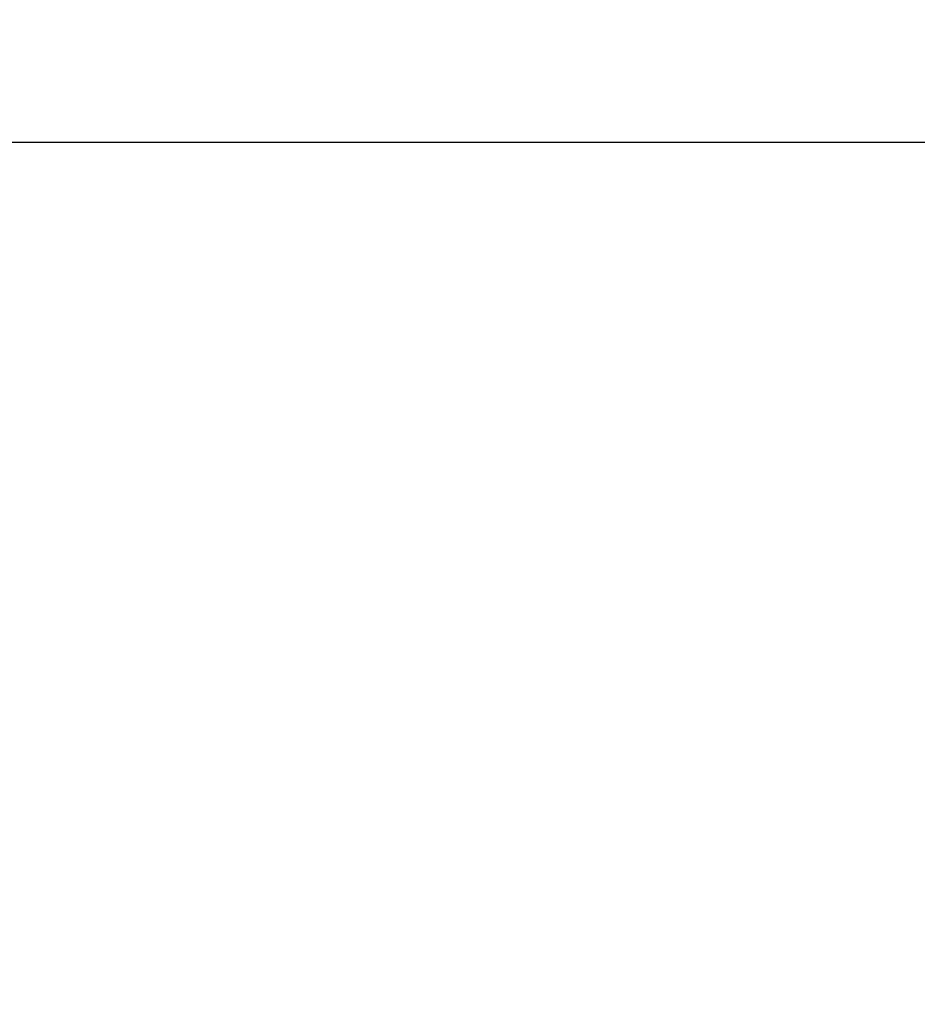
# Model space of a CAD drawing. Header units: inches. Extents: x -41 to 78, y -46 to 14.
# Tile 52 of 183: x 29.87 to 30.104, y -0.106 to 0.151. Entities that reach past the tile are written whole.
import ezdxf

# ---------------------------------------------------------------- set-up
doc = ezdxf.new("R2010")
doc.units = ezdxf.units.IN
doc.header["$MEASUREMENT"] = 0
doc.layers.add('Dimension', color=7, linetype='Continuous')
doc.layers.add('Dirt', color=44, linetype='Continuous')
doc.styles.get("Standard").update_dxf_attribs({"font": 'simplex8.shx', "width": 0.8, "height": 2})
doc.dimstyles.get("Standard").update_dxf_attribs({"dimtxt": 2, "dimasz": 2, "dimexe": 0.18, "dimexo": 0.0625, "dimgap": 0.09, "dimtad": 0, "dimtih": 1, "dimtoh": 1, "dimdec": 4, "dimzin": 0, "dimdsep": 46, "dimtxsty": 'Standard', "dimcen": 0.09, "dimclrt": 256, "dimadec": 0, "dimazin": 0, "dimtfac": 1, "dimtdec": 4, "dimtofl": 0, "dimtmove": 0, "dimatfit": 3, "dimfxl": 1, "dimtolj": 1, "dimtzin": 0, "dimarcsym": 0})

# ---------------------------------------------------------------- blocks, each defined once
blk = doc.blocks.new('*D7')
at = {"layer": 'Defpoints', "color": 0, "transparency": 16777216}
for p in [(10.27097, 0.11893), (66.05299, 0.11893), (10.27097, -22.98046)]:
    blk.add_point(p, dxfattribs=at)
at = {"layer": 'Dimension', "color": 0, "lineweight": -2, "transparency": 16777216}
for p, q in [((10.33347, 0.11893), (66.23299, 0.11893)), ((66.05299, -1.88107), (66.05299, -10.57886)), ((66.05299, -20.98046), (66.05299, -12.28267)), ((10.33347, -22.98046), (66.23299, -22.98046))]:
    blk.add_line(p, q, dxfattribs=at)
at = {"layer": 'Dimension', "color": 0, "transparency": 16777216}
for points in [[(65.71966, -1.88107), (66.38633, -1.88107), (66.05299, 0.11893)], [(65.71966, -20.98046), (66.38633, -20.98046), (66.05299, -22.98046)]]:
    blk.add_solid(points, dxfattribs=at)
at = {"layer": 'Dimension', "transparency": 16777216, "insert": (66.05299, -11.43077), "char_height": 2, "attachment_point": 5}
blk.add_mtext('\\A1;{\\H0.5x;18" (30cm) MAXIMUM RIBBON DEPTH}', dxfattribs=at)

msp = doc.modelspace()

# ---------------------------------------------------------------- linework, layer by layer
at = {"layer": 'Dirt', "const_width": 0.25}
msp.add_lwpolyline([(30.4786, 1.37936), (30.37483, 1.24744), (30.26575, 1.10907), (30.15552, 0.96216), (30.04808, 0.80538), (29.94634, 0.64043), (29.85295, 0.46979), (29.77058, 0.29592), (29.70189, 0.12129), (29.64953, -0.05163), (29.61616, -0.22038), (29.60445, -0.38248), (29.61581, -0.5361), (29.64674, -0.68193), (29.69248, -0.82131), (29.74829, -0.95557), (29.80942, -1.08602)], dxfattribs=at)

# ---------------------------------------------------------------- dimensions: what is measured, and where the dimension line sits
at = {"layer": 'Dimension'}
dim = msp.add_linear_dim(base=(66.05299, 0.11893), p1=(10.27097, -22.98046), p2=(10.27097, 0.11893), angle=90, text='{\\H0.5x;18" (30cm) MAXIMUM RIBBON DEPTH}', dimstyle='Standard', dxfattribs=at)
dim.commit()
dim.dimension.update_dxf_attribs({"geometry": '*D7', "text_midpoint": (66.05299, -11.43077)})

doc.saveas('drawing.dxf')
